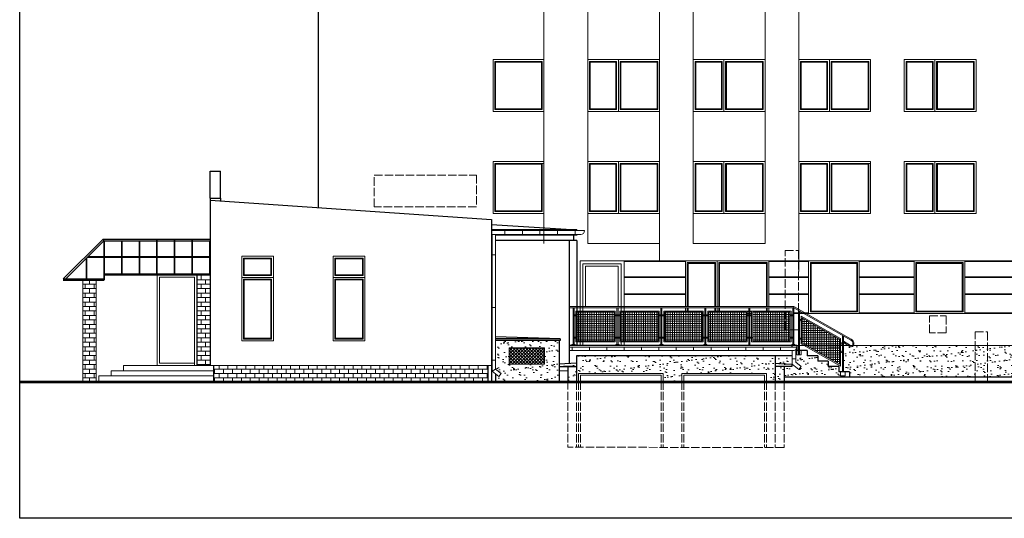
# Model space of a CAD drawing. Header units: millimetres. Extents: x -26513 to 76799, y 0 to 112149.
# Tile 64 of 98: x 27830 to 30630, y 102192 to 103609. Entities that reach past the tile are written whole.
import ezdxf

# ---------------------------------------------------------------- set-up
doc = ezdxf.new("R2010")
doc.units = ezdxf.units.MM
doc.header["$LTSCALE"] = 2
doc.linetypes.add('ACAD_ISO02W100', pattern=[15, 12, -3])
for name, color, linetype, lineweight in [('hacz  do wyłaczenia', 161, 'Continuous', 5), ('rynna-41', 22, 'Continuous', 18), ('stolarka', 6, 'Continuous', 9), ('widok', 3, 'Continuous', 13)]:
    doc.layers.add(name, color=color, linetype=linetype, lineweight=lineweight)
doc.layers.add('istn.śiany', color=2, linetype='Continuous')
pattern_1 = [(0, (0, 3628.307), (0, 6.35), []), (90, (0, 3628.307), (-6.35, 4e-16), [])]

msp = doc.modelspace()

# ---------------------------------------------------------------- hatches: boundary and pattern name
at = {"layer": 'hacz  do wyłaczenia'}
h = msp.add_hatch(dxfattribs=at)
h.set_pattern_fill('BRICK', color=256, scale=2, style=0)
h.paths.add_polyline_path([(28371.7, 102883.4), (28333.7, 102883.4), (28333.7, 102868.4), (28371.7, 102868.4)])
h.paths.add_polyline_path([(28047.7, 102868.4), (28009.7, 102868.4), (28009.7, 102581.4), (28047.7, 102581.4)])
h.paths.add_polyline_path([(28371.7, 102868.4), (28333.7, 102868.4), (28333.7, 102626.4), (28371.7, 102626.4)])
h.paths.add_polyline_path([(29161.7, 102581.4), (29161.7, 102626.4), (28381.7, 102626.4), (28381.7, 102581.4)])
at = {"layer": 'hacz  do wyłaczenia', "linetype": 'Continuous'}
h = msp.add_hatch(dxfattribs=at)
h.set_pattern_fill('NET', color=256, scale=2, style=0)
h.set_pattern_definition(pattern_1)
h.paths.add_polyline_path([(29520.7, 102777.4), (29414.7, 102777.4), (29414.7, 102696.4), (29520.7, 102696.4)])
h = msp.add_hatch(dxfattribs=at)
h.set_pattern_fill('NET', color=256, scale=2, style=0)
h.set_pattern_definition(pattern_1)
h.paths.add_polyline_path([(29645.7, 102777.4), (29539.7, 102777.4), (29539.7, 102696.4), (29645.7, 102696.4)])
h = msp.add_hatch(dxfattribs=at)
h.set_pattern_fill('NET', color=256, scale=2, style=0)
h.set_pattern_definition(pattern_1)
h.paths.add_polyline_path([(29770.7, 102777.4), (29664.7, 102777.4), (29664.7, 102696.4), (29770.7, 102696.4)])
h = msp.add_hatch(dxfattribs=at)
h.set_pattern_fill('NET', color=256, scale=2, style=0)
h.set_pattern_definition(pattern_1)
h.paths.add_polyline_path([(29895.7, 102777.4), (29789.7, 102777.4), (29789.7, 102696.4), (29895.7, 102696.4)])
h = msp.add_hatch(dxfattribs=at)
h.set_pattern_fill('NET', color=256, scale=2, style=0)
h.set_pattern_definition(pattern_1)
h.paths.add_polyline_path([(29914.7, 102777.4), (29914.7, 102696.4), (30020.7, 102696.4), (30020.7, 102777.4)])
h = msp.add_hatch(dxfattribs=at)
h.set_pattern_fill('NET', color=256, scale=2, style=0)
h.set_pattern_definition([(0, (0, 3634.257), (0, 6.35), []), (90, (0, 3634.257), (-6.35, 4e-16), [])])
h.paths.add_polyline_path([(30055.7, 102761.5), (30055.7, 102689.5), (30161.7, 102629.5), (30161.7, 102701.4)])
h = msp.add_hatch(dxfattribs=at)
h.set_pattern_fill('NET', color=256, scale=2, angle=45, style=0)
h.set_pattern_definition([(45, (-5961.457, 42895.2313), (-4.49012806, 4.49012806), []), (135, (-5961.457, 42895.2313), (-4.49012806, -4.49012806), [])])
h.paths.add_polyline_path([(29322.5, 102630.2), (29222.5, 102630.2), (29222.5, 102676.7), (29322.5, 102676.7)])
at = {"layer": 'widok'}
h = msp.add_hatch(dxfattribs=at)
h.set_pattern_fill('AR-SAND', color=256, scale=0.6, style=0)
h.paths.add_polyline_path([(29364.3, 102696.7), (29183.7, 102696.7), (29183.7, 102615.8), (29199.4, 102603.4), (29192.6, 102594.8), (29183.7, 102601.9), (29183.7, 102581.4), (29364.3, 102581.4)])
h.paths.add_polyline_path([(29222.5, 102630.2), (29222.5, 102676.7), (29322.5, 102676.7), (29322.5, 102630.2)], flags=16)
h = msp.add_hatch(dxfattribs=at)
h.set_pattern_fill('AR-SAND', color=256, scale=0.6, style=0)
h.paths.add_polyline_path([(30547.3, 102683.4), (30202.1, 102683.4, -0.450908), (30191.3, 102680.1), (30185.9, 102683.4), (30172.7, 102683.4), (30172.7, 102608.4), (30189.7, 102608.4), (30189.7, 102593.4), (30547.3, 102593.4)])
h.paths.add_polyline_path([(30582.7, 102683.4), (30547.3, 102683.4), (30547.3, 102593.4), (30582.7, 102593.4)])
h.paths.add_polyline_path([(30930.6, 102683.4), (30582.7, 102683.4), (30582.7, 102593.4), (30930.6, 102593.4)])
h.paths.add_polyline_path([(30863.6, 102669.2), (30908.2, 102669.2), (30908.2, 102608.8), (30863.6, 102608.8)], flags=16)
h.paths.add_polyline_path([(31071.6, 102653.4), (31041.6, 102653.4), (31041.6, 102668.4), (31011.6, 102668.4), (31011.6, 102683.4), (30943.8, 102683.4), (30943.8, 102631.8), (30955.6, 102624.2), (30949.2, 102615.2), (30943.8, 102618.7), (30943.8, 102608.4), (31126.6, 102608.4), (31126.6, 102623.4), (31101.6, 102623.4), (31101.6, 102638.4), (31071.6, 102638.4)])
h = msp.add_hatch(dxfattribs=at)
h.set_pattern_fill('AR-SAND', color=256, scale=0.6, style=0)
h.paths.add_polyline_path([(30026.8, 102653.4), (29978.7, 102653.4), (29978.7, 102633), (30026, 102630.3), (30026.8, 102629.8)])
h.paths.add_polyline_path([(29978.7, 102653.4), (29413.7, 102653.4), (29413.7, 102581.4), (29419.6, 102581.4), (29419.6, 102603.4), (29659.6, 102603.4), (29659.6, 102581.4), (29713.6, 102581.4), (29713.6, 102603.4), (29953.6, 102603.4), (29953.6, 102581.4), (29978.7, 102581.4)])
h.paths.add_polyline_path([(29413.7, 102623.4), (29409.7, 102623.4), (29409.7, 102623.4), (29389.2, 102623.4), (29388.7, 102581.4), (29413.7, 102581.4)])
h.paths.add_polyline_path([(29413.7, 102633), (29364.7, 102630.3), (29364.7, 102623.4), (29413.7, 102623.4)])
h.paths.add_polyline_path([(30026, 102630.3), (29978.7, 102633), (29978.7, 102623.4), (30026, 102623.4)])
h.paths.add_polyline_path([(30003.7, 102623.4), (29978.7, 102623.4), (29978.7, 102581.4), (30003.7, 102581.4)])
h.paths.add_polyline_path([(30129.7, 102638.4), (30099.7, 102638.4), (30099.7, 102653.4), (30069.7, 102653.4), (30069.7, 102668.4), (30052.7, 102668.4), (30052.7, 102656.4), (30037.5, 102656.4), (30037.5, 102635.3), (30052.5, 102623.4), (30045.7, 102614.8), (30034.9, 102623.4), (30003.7, 102623.4), (30003.7, 102593.4), (30164.7, 102593.4), (30164.7, 102608.4), (30159.7, 102608.4), (30159.7, 102623.4), (30129.7, 102623.4)])

# ---------------------------------------------------------------- linework, layer by layer
msp.add_lwpolyline([(32030.3, 102191.8), (27830.3, 102191.8), (27830.3, 105151.8), (32030.3, 105151.8)], close=True)
at = {"layer": 'hacz  do wyłaczenia'}
for p, q in [((29209.6, 103009.4), (29209.6, 102998.4)), ((29259.6, 103009.4), (29259.6, 102998.4)), ((29259.6, 103009.4), (29259.6, 102998.4)), ((29309.6, 103009.4), (29309.6, 102998.4)), ((29359.6, 103009.4), (29359.6, 102998.4)), ((29409.6, 103009.4), (29409.6, 102998.4)), ((29183.7, 102941), (29171.7, 102941)), ((29183.7, 102791), (29171.7, 102791)), ((29401.1, 102678.4), (29401.1, 102668.4)), ((29450.5, 102678.4), (29450.5, 102668.4)), ((29499.9, 102678.4), (29499.9, 102668.4)), ((29549.2, 102678.4), (29549.2, 102668.4)), ((29598.6, 102678.4), (29598.6, 102668.4)), ((29648, 102678.4), (29648, 102668.4)), ((29697.4, 102678.4), (29697.4, 102668.4)), ((29746.7, 102678.4), (29746.7, 102668.4)), ((29796.1, 102678.4), (29796.1, 102668.4)), ((29845.5, 102678.4), (29845.5, 102668.4)), ((29894.9, 102678.4), (29894.9, 102668.4)), ((29944.3, 102678.4), (29944.3, 102668.4)), ((29993.6, 102678.4), (29993.6, 102668.4)), ((30037.5, 102644.6), (30026.8, 102644.6)), ((29183.7, 102641), (29171.7, 102641)), ((29183.7, 102615.8), (29173.7, 102609.8))]:
    msp.add_line(p, q, dxfattribs=at)
at = {"layer": 'istn.śiany'}
for p, q in [((28678.7, 104833.6), (28678.7, 103075.3)), ((28371.7, 103178.4), (28401.7, 103178.4)), ((28371.7, 103101.7), (28371.7, 103178.4)), ((28401.7, 103101.7), (28401.7, 103178.4)), ((28371.7, 103101.7), (28371.7, 102626.4)), ((28371.7, 103101.7), (28401.7, 103101.7)), ((28371.7, 103096.4), (29171.7, 103041.4)), ((28401.7, 103101.7), (28401.7, 103094.4)), ((29171.7, 103041.4), (29171.7, 102581.4)), ((29171.7, 103027.1), (29414.7, 103011.4)), ((29414.7, 103011.4), (29171.7, 103011.4)), ((29414.7, 103011.4), (29414.7, 103009.4)), ((28067.7, 102985.4), (27954.2, 102872)), ((28069.7, 102980.4), (27961.3, 102872)), ((28067.7, 102985.4), (28371.7, 102985.4)), ((28069.7, 102980.4), (28067.7, 102985.4)), ((28069.7, 102980.4), (28371.7, 102980.4)), ((28369.7, 102980.4), (28369.7, 102883.4)), ((29414.7, 102996.4), (29183.7, 102996.4)), ((29414.7, 102981.4), (29183.7, 102981.4)), ((29392.7, 102981.4), (29392.7, 102631.9)), ((29404.7, 102996.4), (29404.7, 102981.4)), ((29414.7, 102998.4), (29414.7, 102996.4)), ((29414.7, 102981.4), (29414.7, 102683.4)), ((27954.2, 102872), (28069.7, 102872)), ((27954.2, 102868.4), (28069.7, 102868.4)), ((28069.7, 102886.4), (28371.7, 102886.4)), ((28069.7, 102883.4), (28371.7, 102883.4)), ((28333.7, 102883.4), (28333.7, 102626.4)), ((29367.1, 102701.7), (29183.7, 102707.7)), ((29367.1, 102701.7), (29183.7, 102701.7)), ((29367.1, 102701.7), (29367.1, 102696.7)), ((29367.1, 102696.7), (29183.7, 102696.7)), ((29364.3, 102696.7), (29364.3, 102581.4)), ((30039.7, 102683.4), (29392.7, 102683.4)), ((30025.7, 102683.4), (30025.7, 102678.4)), ((30039.7, 102683.4), (30039.7, 102666.4)), ((30159.7, 102675.4), (30129.7, 102675.4)), ((30159.7, 102675.4), (30129.7, 102675.4)), ((30026.8, 102653.4), (29413.7, 102653.4)), ((29413.7, 102653.4), (29413.7, 102581.4)), ((29978.7, 102653.4), (29978.7, 102581.4)), ((30069.7, 102668.4), (30039.7, 102668.4)), ((30069.7, 102668.4), (30069.7, 102653.4)), ((30099.7, 102653.4), (30069.7, 102653.4)), ((30099.7, 102653.4), (30099.7, 102638.4)), ((28381.7, 102626.4), (28381.7, 102581.4)), ((29161.7, 102626.4), (29161.7, 102581.4)), ((29413.7, 102633), (29364.7, 102630.3)), ((29364.7, 102630.3), (29364.7, 102623.4)), ((29364.7, 102623.4), (29413.7, 102623.4)), ((29409.7, 102623.4), (29376.7, 102623.4)), ((29389.2, 102623.4), (29388.7, 102581.4)), ((29413.7, 102633), (29413.7, 102623.4)), ((29978.7, 102633), (30026, 102630.3)), ((29978.7, 102633), (29978.7, 102623.4)), ((29978.7, 102632.6), (29978.7, 102632.6)), ((30026, 102623.4), (29978.7, 102623.4)), ((30003.7, 102623.4), (30003.7, 102581.4)), ((30026, 102630.3), (30026, 102623.4)), ((30129.7, 102638.4), (30099.7, 102638.4)), ((30129.7, 102638.4), (30129.7, 102623.4)), ((30159.7, 102623.4), (30129.7, 102623.4)), ((30159.7, 102623.4), (30159.7, 102611.4)), ((30159.7, 102623.4), (30159.7, 102608.4)), ((29183.7, 102601.9), (29183.7, 102581.4)), ((30930.6, 102593.4), (30003.7, 102593.4)), ((30189.7, 102608.4), (30159.7, 102608.4)), ((30189.7, 102608.4), (30189.7, 102593.4))]:
    msp.add_line(p, q, dxfattribs=at)
at = {"layer": 'rynna-41'}
for p, q in [((29436.7, 103009.4), (29171.7, 103009.4)), ((29425.7, 102998.4), (29171.7, 102998.4)), ((29173.7, 102998.4), (29173.7, 102609.8)), ((29183.7, 102998.4), (29183.7, 102615.8)), ((30039.5, 102678.4), (29392.7, 102678.4)), ((30037.5, 102672.4), (30037.5, 102635.3)), ((30030.6, 102668.4), (29392.7, 102668.4)), ((30026.8, 102629.8), (30026.8, 102668.4)), ((29183.7, 102615.8), (29199.4, 102603.4)), ((30026.8, 102629.8), (30045.7, 102614.8)), ((30037.5, 102635.3), (30052.5, 102623.4)), ((30045.7, 102614.8), (30052.5, 102623.4)), ((29173.7, 102609.8), (29192.6, 102594.8)), ((29192.6, 102594.8), (29199.4, 102603.4))]:
    msp.add_line(p, q, dxfattribs=at)
for centre, radius, start in [((29425.7, 103009.4), 11, 270), ((30029.5, 102678.4), 10.1, 263.7267)]:
    msp.add_arc(centre, radius, start, 0, dxfattribs=at)
at = {"layer": 'stolarka'}
for p, q in [((29649.7, 104790.4), (29649.7, 102923.4)), ((29320.7, 104760.4), (29320.7, 102972.4)), ((30045.7, 104760.4), (30045.7, 102893.4)), ((29745.7, 104655.4), (29745.7, 102972.4)), ((29949.7, 104655.4), (29949.7, 102972.4)), ((29445.7, 104508.4), (29445.7, 102972.4)), ((29320.7, 103495.4), (29176.7, 103495.4)), ((29176.7, 103495.4), (29176.7, 103348.4)), ((29315.7, 103490.4), (29181.7, 103490.4)), ((29181.7, 103490.4), (29181.7, 103353.4)), ((29313.7, 103488.4), (29183.7, 103488.4)), ((29183.7, 103488.4), (29183.7, 103353.4)), ((29313.7, 103488.4), (29313.7, 103355.4)), ((29315.7, 103490.4), (29315.7, 103353.4)), ((29320.7, 103495.4), (29320.7, 103348.4)), ((29649.7, 103495.4), (29445.7, 103495.4)), ((29445.7, 103495.4), (29445.7, 103348.4)), ((29527.7, 103490.4), (29450.7, 103490.4)), ((29450.7, 103490.4), (29450.7, 103353.4)), ((29525.7, 103488.4), (29452.7, 103488.4)), ((29452.7, 103488.4), (29452.7, 103355.4)), ((29525.7, 103488.4), (29525.7, 103355.4)), ((29527.7, 103490.4), (29527.7, 103353.4)), ((29532.7, 103495.4), (29532.7, 103348.4)), ((29644.7, 103490.4), (29537.7, 103490.4)), ((29537.7, 103490.4), (29537.7, 103353.4)), ((29642.7, 103488.4), (29539.7, 103488.4)), ((29539.7, 103488.4), (29539.7, 103355.4)), ((29642.7, 103488.4), (29642.7, 103355.4)), ((29644.7, 103490.4), (29644.7, 103353.4)), ((29949.7, 103495.4), (29745.7, 103495.4)), ((29827.7, 103490.4), (29750.7, 103490.4)), ((29750.7, 103490.4), (29750.7, 103353.4)), ((29825.7, 103488.4), (29752.7, 103488.4)), ((29752.7, 103488.4), (29752.7, 103355.4)), ((29825.7, 103488.4), (29825.7, 103355.4)), ((29827.7, 103490.4), (29827.7, 103353.4)), ((29832.7, 103495.4), (29832.7, 103348.4)), ((29944.7, 103490.4), (29837.7, 103490.4)), ((29837.7, 103490.4), (29837.7, 103353.4)), ((29942.7, 103488.4), (29839.7, 103488.4)), ((29839.7, 103488.4), (29839.7, 103355.4)), ((29942.7, 103488.4), (29942.7, 103355.4)), ((29944.7, 103490.4), (29944.7, 103353.4)), ((30249.7, 103495.4), (30045.7, 103495.4)), ((30127.7, 103490.4), (30050.7, 103490.4)), ((30050.7, 103490.4), (30050.7, 103353.4)), ((30125.7, 103488.4), (30052.7, 103488.4)), ((30052.7, 103488.4), (30052.7, 103355.4)), ((30125.7, 103488.4), (30125.7, 103355.4)), ((30127.7, 103490.4), (30127.7, 103353.4)), ((30132.7, 103495.4), (30132.7, 103348.4)), ((30244.7, 103490.4), (30137.7, 103490.4)), ((30137.7, 103490.4), (30137.7, 103353.4)), ((30242.7, 103488.4), (30139.7, 103488.4)), ((30139.7, 103488.4), (30139.7, 103355.4)), ((30242.7, 103488.4), (30242.7, 103355.4)), ((30244.7, 103490.4), (30244.7, 103353.4)), ((30249.7, 103495.4), (30249.7, 103348.4)), ((30549.7, 103495.4), (30345.7, 103495.4)), ((30345.7, 103495.4), (30345.7, 103348.4)), ((30427.7, 103490.4), (30350.7, 103490.4)), ((30350.7, 103490.4), (30350.7, 103353.4)), ((30425.7, 103488.4), (30352.7, 103488.4)), ((30352.7, 103488.4), (30352.7, 103355.4)), ((30425.7, 103488.4), (30425.7, 103355.4)), ((30427.7, 103490.4), (30427.7, 103353.4)), ((30432.7, 103495.4), (30432.7, 103348.4)), ((30544.7, 103490.4), (30437.7, 103490.4)), ((30437.7, 103490.4), (30437.7, 103353.4)), ((30542.7, 103488.4), (30439.7, 103488.4)), ((30439.7, 103488.4), (30439.7, 103355.4)), ((30542.7, 103488.4), (30542.7, 103355.4)), ((30544.7, 103490.4), (30544.7, 103353.4)), ((30549.7, 103495.4), (30549.7, 103348.4)), ((29320.7, 103348.4), (29176.7, 103348.4)), ((29313.7, 103355.4), (29181.7, 103355.4)), ((29315.7, 103353.4), (29181.7, 103353.4)), ((29649.7, 103348.4), (29445.7, 103348.4)), ((29527.7, 103353.4), (29450.7, 103353.4)), ((29525.7, 103355.4), (29452.7, 103355.4)), ((29644.7, 103353.4), (29537.7, 103353.4)), ((29642.7, 103355.4), (29539.7, 103355.4)), ((29949.7, 103348.4), (29745.7, 103348.4)), ((29827.7, 103353.4), (29750.7, 103353.4)), ((29825.7, 103355.4), (29752.7, 103355.4)), ((29944.7, 103353.4), (29837.7, 103353.4)), ((29942.7, 103355.4), (29839.7, 103355.4)), ((30249.7, 103348.4), (30045.7, 103348.4)), ((30127.7, 103353.4), (30050.7, 103353.4)), ((30125.7, 103355.4), (30052.7, 103355.4)), ((30244.7, 103353.4), (30137.7, 103353.4)), ((30242.7, 103355.4), (30139.7, 103355.4)), ((30549.7, 103348.4), (30345.7, 103348.4)), ((30427.7, 103353.4), (30350.7, 103353.4)), ((30425.7, 103355.4), (30352.7, 103355.4)), ((30544.7, 103353.4), (30437.7, 103353.4)), ((30542.7, 103355.4), (30439.7, 103355.4)), ((29320.7, 103205.4), (29176.7, 103205.4)), ((29176.7, 103205.4), (29176.7, 103058.4)), ((29320.7, 103205.4), (29320.7, 103058.4)), ((29649.7, 103205.4), (29445.7, 103205.4)), ((29532.7, 103205.4), (29532.7, 103058.4)), ((29949.7, 103205.4), (29745.7, 103205.4)), ((29832.7, 103205.4), (29832.7, 103058.4)), ((30249.7, 103205.4), (30045.7, 103205.4)), ((30132.7, 103205.4), (30132.7, 103058.4)), ((30249.7, 103205.4), (30249.7, 103058.4)), ((30345.7, 103205.4), (30345.7, 103058.4)), ((30549.7, 103205.4), (30345.7, 103205.4)), ((30432.7, 103205.4), (30432.7, 103058.4)), ((30549.7, 103205.4), (30549.7, 103058.4)), ((29320.7, 103200.4), (29181.7, 103200.4)), ((29181.7, 103200.4), (29181.7, 103063.4)), ((29183.7, 103198.4), (29183.7, 103063.4)), ((29313.7, 103198.4), (29183.7, 103198.4)), ((29313.7, 103198.4), (29313.7, 103065.4)), ((29315.7, 103200.4), (29315.7, 103063.4)), ((29527.7, 103200.4), (29450.7, 103200.4)), ((29450.7, 103200.4), (29450.7, 103063.4)), ((29525.7, 103198.4), (29452.7, 103198.4)), ((29452.7, 103198.4), (29452.7, 103065.4)), ((29525.7, 103198.4), (29525.7, 103065.4)), ((29527.7, 103200.4), (29527.7, 103063.4)), ((29537.7, 103200.4), (29537.7, 103063.4)), ((29644.7, 103200.4), (29537.7, 103200.4)), ((29539.7, 103198.4), (29539.7, 103065.4)), ((29642.7, 103198.4), (29539.7, 103198.4)), ((29642.7, 103198.4), (29642.7, 103065.4)), ((29644.7, 103200.4), (29644.7, 103063.4)), ((29750.7, 103200.4), (29750.7, 103063.4)), ((29827.7, 103200.4), (29750.7, 103200.4)), ((29752.7, 103198.4), (29752.7, 103065.4)), ((29825.7, 103198.4), (29752.7, 103198.4)), ((29825.7, 103198.4), (29825.7, 103065.4)), ((29827.7, 103200.4), (29827.7, 103063.4)), ((29944.7, 103200.4), (29837.7, 103200.4)), ((29837.7, 103200.4), (29837.7, 103063.4)), ((29942.7, 103198.4), (29839.7, 103198.4)), ((29839.7, 103198.4), (29839.7, 103065.4)), ((29942.7, 103198.4), (29942.7, 103065.4)), ((29944.7, 103200.4), (29944.7, 103063.4)), ((30050.7, 103200.4), (30050.7, 103063.4)), ((30127.7, 103200.4), (30050.7, 103200.4)), ((30052.7, 103198.4), (30052.7, 103065.4)), ((30125.7, 103198.4), (30052.7, 103198.4)), ((30125.7, 103198.4), (30125.7, 103065.4)), ((30127.7, 103200.4), (30127.7, 103063.4)), ((30249.7, 103200.4), (30137.7, 103200.4)), ((30137.7, 103200.4), (30137.7, 103063.4)), ((30242.7, 103198.4), (30139.7, 103198.4)), ((30139.7, 103198.4), (30139.7, 103065.4)), ((30242.7, 103198.4), (30242.7, 103065.4)), ((30244.7, 103200.4), (30244.7, 103063.4)), ((30350.7, 103200.4), (30350.7, 103063.4)), ((30427.7, 103200.4), (30350.7, 103200.4)), ((30352.7, 103198.4), (30352.7, 103065.4)), ((30425.7, 103198.4), (30352.7, 103198.4)), ((30425.7, 103198.4), (30425.7, 103065.4)), ((30427.7, 103200.4), (30427.7, 103063.4)), ((30544.7, 103200.4), (30437.7, 103200.4)), ((30437.7, 103200.4), (30437.7, 103063.4)), ((30542.7, 103198.4), (30439.7, 103198.4)), ((30439.7, 103198.4), (30439.7, 103065.4)), ((30542.7, 103198.4), (30542.7, 103065.4)), ((30544.7, 103200.4), (30544.7, 103063.4)), ((29313.7, 103065.4), (29181.7, 103065.4)), ((29315.7, 103063.4), (29181.7, 103063.4)), ((29527.7, 103063.4), (29450.7, 103063.4)), ((29525.7, 103065.4), (29452.7, 103065.4)), ((29644.7, 103063.4), (29537.7, 103063.4)), ((29642.7, 103065.4), (29539.7, 103065.4)), ((29827.7, 103063.4), (29750.7, 103063.4)), ((29825.7, 103065.4), (29752.7, 103065.4)), ((29944.7, 103063.4), (29837.7, 103063.4)), ((29942.7, 103065.4), (29839.7, 103065.4)), ((30127.7, 103063.4), (30050.7, 103063.4)), ((30125.7, 103065.4), (30052.7, 103065.4)), ((30244.7, 103063.4), (30137.7, 103063.4)), ((30242.7, 103065.4), (30139.7, 103065.4)), ((30427.7, 103063.4), (30350.7, 103063.4)), ((30425.7, 103065.4), (30352.7, 103065.4)), ((30544.7, 103063.4), (30437.7, 103063.4)), ((30542.7, 103065.4), (30439.7, 103065.4)), ((29320.7, 103058.4), (29176.7, 103058.4)), ((29649.7, 103058.4), (29445.7, 103058.4)), ((29949.7, 103058.4), (29745.7, 103058.4)), ((30249.7, 103058.4), (30045.7, 103058.4)), ((30549.7, 103058.4), (30345.7, 103058.4)), ((29649.7, 102972.4), (29445.7, 102972.4)), ((29949.7, 102972.4), (29745.7, 102972.4)), ((28551.7, 102936.4), (28461.7, 102936.4)), ((28461.7, 102936.4), (28461.7, 102696.4)), ((28466.7, 102931.4), (28466.7, 102881.4)), ((28546.7, 102931.4), (28466.7, 102931.4)), ((28468.7, 102929.4), (28468.7, 102883.4)), ((28544.7, 102929.4), (28468.7, 102929.4)), ((28544.7, 102929.4), (28544.7, 102883.4)), ((28546.7, 102931.4), (28546.7, 102881.4)), ((28551.7, 102936.4), (28551.7, 102696.4)), ((28811.7, 102936.4), (28721.7, 102936.4)), ((28721.7, 102936.4), (28721.7, 102696.4)), ((28806.7, 102931.4), (28726.7, 102931.4)), ((28726.7, 102931.4), (28726.7, 102881.4)), ((28804.7, 102929.4), (28728.7, 102929.4)), ((28728.7, 102929.4), (28728.7, 102883.4)), ((28804.7, 102929.4), (28804.7, 102883.4)), ((28806.7, 102931.4), (28806.7, 102881.4)), ((28811.7, 102936.4), (28811.7, 102696.4)), ((29553.7, 102923.4), (29423.7, 102923.4)), ((29423.7, 102923.4), (29423.7, 102683.4)), ((29548.7, 102923.4), (30930.6, 102923.4)), ((29548.7, 102923.4), (29548.7, 102683.4)), ((29548.7, 102921.4), (29723.7, 102921.4)), ((29960.7, 102923.4), (29723.7, 102923.4)), ((29723.7, 102923.4), (29723.7, 102793.4)), ((29813.7, 102923.4), (29813.7, 102793.4)), ((29960.7, 102923.4), (29960.7, 102793.4)), ((29960.7, 102921.4), (30073.7, 102921.4)), ((30073.7, 102923.4), (30073.7, 102773.4)), ((30217.7, 102923.4), (30073.7, 102923.4)), ((30217.7, 102923.4), (30217.7, 102773.4)), ((30217.7, 102921.4), (30373.7, 102921.4)), ((30373.7, 102923.4), (30373.7, 102773.4)), ((30517.7, 102923.4), (30373.7, 102923.4)), ((30517.7, 102923.4), (30517.7, 102773.4)), ((30517.7, 102921.4), (30930.6, 102921.4)), ((29540.7, 102915.4), (29431.7, 102915.4)), ((29431.7, 102915.4), (29431.7, 102683.4)), ((29540.7, 102915.4), (29540.7, 102683.4)), ((29808.7, 102918.4), (29728.7, 102918.4)), ((29728.7, 102918.4), (29728.7, 102793.4)), ((29806.7, 102916.4), (29730.7, 102916.4)), ((29730.7, 102916.4), (29730.7, 102793.4)), ((29806.7, 102916.4), (29806.7, 102793.4)), ((29808.7, 102918.4), (29808.7, 102793.4)), ((29818.7, 102918.4), (29818.7, 102793.4)), ((29955.7, 102918.4), (29818.7, 102918.4)), ((29820.7, 102916.4), (29820.7, 102793.4)), ((29953.7, 102916.4), (29820.7, 102916.4)), ((29953.7, 102916.4), (29953.7, 102793.4)), ((29955.7, 102918.4), (29955.7, 102793.4)), ((30078.7, 102918.4), (30078.7, 102778.4)), ((30212.7, 102918.4), (30078.7, 102918.4)), ((30080.7, 102916.4), (30080.7, 102780.4)), ((30210.7, 102916.4), (30080.7, 102916.4)), ((30210.7, 102916.4), (30210.7, 102780.4)), ((30212.7, 102918.4), (30212.7, 102778.4)), ((30378.7, 102918.4), (30378.7, 102778.4)), ((30512.7, 102918.4), (30378.7, 102918.4)), ((30380.7, 102916.4), (30380.7, 102780.4)), ((30510.7, 102916.4), (30380.7, 102916.4)), ((30510.7, 102916.4), (30510.7, 102780.4)), ((30512.7, 102918.4), (30512.7, 102778.4)), ((28009.7, 102868.4), (28009.7, 102581.4)), ((28047.7, 102868.4), (28047.7, 102581.4)), ((28221.7, 102883.4), (28333.7, 102883.4)), ((28221.7, 102883.4), (28221.7, 102626.4)), ((28227.7, 102877.4), (28327.7, 102877.4)), ((28227.7, 102877.4), (28227.7, 102632.3)), ((28327.7, 102877.4), (28327.7, 102626.4)), ((28551.7, 102876.4), (28461.7, 102876.4)), ((28546.7, 102881.4), (28466.7, 102881.4)), ((28466.7, 102871.4), (28466.7, 102701.4)), ((28546.7, 102871.4), (28466.7, 102871.4)), ((28544.7, 102883.4), (28468.7, 102883.4)), ((28468.7, 102869.4), (28468.7, 102703.4)), ((28544.7, 102869.4), (28468.7, 102869.4)), ((28544.7, 102869.4), (28544.7, 102703.4)), ((28546.7, 102871.4), (28546.7, 102701.4)), ((28811.7, 102876.4), (28721.7, 102876.4)), ((28806.7, 102881.4), (28726.7, 102881.4)), ((28806.7, 102871.4), (28726.7, 102871.4)), ((28726.7, 102871.4), (28726.7, 102701.4)), ((28804.7, 102883.4), (28728.7, 102883.4)), ((28804.7, 102869.4), (28728.7, 102869.4)), ((28728.7, 102869.4), (28728.7, 102703.4)), ((28804.7, 102869.4), (28804.7, 102703.4)), ((28806.7, 102871.4), (28806.7, 102701.4)), ((29548.7, 102878.4), (29723.7, 102878.4)), ((29548.7, 102876.4), (29723.7, 102876.4)), ((29960.7, 102878.4), (30073.7, 102878.4)), ((29960.7, 102876.4), (30073.7, 102876.4)), ((30217.7, 102878.4), (30373.7, 102878.4)), ((30217.7, 102876.4), (30373.7, 102876.4)), ((30517.7, 102878.4), (30932.8, 102878.4)), ((30517.7, 102876.4), (30930.6, 102876.4)), ((29548.7, 102829.4), (29723.7, 102829.4)), ((29548.7, 102827.4), (29723.7, 102827.4)), ((29960.7, 102829.4), (30073.7, 102829.4)), ((29960.7, 102827.4), (30073.7, 102827.4)), ((30217.7, 102829.4), (30373.7, 102829.4)), ((30217.7, 102827.4), (30373.7, 102827.4)), ((30517.7, 102829.4), (30930.6, 102829.4)), ((30517.7, 102827.4), (30930.6, 102827.4)), ((29723.7, 102790.4), (29723.7, 102780.4)), ((29728.7, 102790.4), (29728.7, 102780.4)), ((29730.7, 102790.4), (29730.7, 102780.4)), ((29806.7, 102790.4), (29806.7, 102780.4)), ((29808.7, 102790.4), (29808.7, 102780.4)), ((29813.7, 102790.4), (29813.7, 102780.4)), ((29818.7, 102790.4), (29818.7, 102780.4)), ((29820.7, 102790.4), (29820.7, 102780.4)), ((29953.7, 102790.4), (29953.7, 102780.4)), ((29955.7, 102790.4), (29955.7, 102780.4)), ((29960.7, 102790.4), (29960.7, 102780.4)), ((29903.7, 102780.4), (29898.7, 102780.4)), ((29903.7, 102778.4), (29898.7, 102778.4)), ((29903.7, 102773.4), (29898.7, 102773.4)), ((29911.7, 102780.4), (29906.7, 102780.4)), ((29911.7, 102778.4), (29906.7, 102778.4)), ((29911.7, 102773.4), (29906.7, 102773.4)), ((30031.7, 102775.4), (30073.7, 102775.4)), ((30517.7, 102773.4), (30031.7, 102773.4)), ((30217.7, 102773.4), (30073.7, 102773.4)), ((30212.7, 102778.4), (30078.7, 102778.4)), ((30210.7, 102780.4), (30080.7, 102780.4)), ((30217.7, 102775.4), (30373.7, 102775.4)), ((30512.7, 102778.4), (30378.7, 102778.4)), ((30510.7, 102780.4), (30380.7, 102780.4)), ((30517.7, 102775.4), (30930.6, 102775.4)), ((30517.7, 102773.4), (30930.6, 102773.4)), ((28546.7, 102701.4), (28466.7, 102701.4)), ((28544.7, 102703.4), (28468.7, 102703.4)), ((28806.7, 102701.4), (28726.7, 102701.4)), ((28804.7, 102703.4), (28728.7, 102703.4)), ((28551.7, 102696.4), (28461.7, 102696.4)), ((28811.7, 102696.4), (28721.7, 102696.4)), ((29222.5, 102676.7), (29222.5, 102630.2)), ((29322.5, 102676.7), (29222.5, 102676.7)), ((29322.5, 102676.7), (29322.5, 102630.2)), ((28227.7, 102632.3), (28327.7, 102632.4)), ((29322.5, 102630.2), (29222.5, 102630.2)), ((29659.6, 102603.4), (29419.6, 102603.4)), ((29419.6, 102603.4), (29419.6, 102581.4)), ((29424.6, 102598.4), (29424.6, 102581.4)), ((29654.6, 102598.4), (29424.6, 102598.4)), ((29654.6, 102598.4), (29654.6, 102581.4)), ((29659.6, 102603.4), (29659.6, 102581.4)), ((29713.6, 102603.4), (29713.6, 102581.4)), ((29953.6, 102603.4), (29713.6, 102603.4)), ((29948.6, 102598.4), (29718.6, 102598.4)), ((29718.6, 102598.4), (29718.6, 102581.4)), ((29948.6, 102598.4), (29948.6, 102581.4)), ((29953.6, 102603.4), (29953.6, 102581.4))]:
    msp.add_line(p, q, dxfattribs=at)
at = {"layer": 'stolarka', "linetype": 'ACAD_ISO02W100'}
for p, q in [((29388.7, 102581.6), (29388.7, 102393.6)), ((29413.7, 102581.4), (29413.7, 102393.4)), ((29419.6, 102581.4), (29419.6, 102393.4)), ((29424.6, 102581.4), (29424.6, 102393.4)), ((29654.6, 102581.4), (29654.6, 102393.4)), ((29659.6, 102581.4), (29659.6, 102393.4)), ((29713.6, 102581.4), (29713.6, 102393.4)), ((29718.6, 102581.4), (29718.6, 102393.4)), ((29948.6, 102581.4), (29948.6, 102393.4)), ((29953.6, 102581.4), (29953.6, 102393.4)), ((29978.7, 102581.4), (29978.7, 102393.4)), ((30003.7, 102581.4), (30003.7, 102393.4)), ((30003.7, 102393.4), (29388.7, 102393.6))]:
    msp.add_line(p, q, dxfattribs=at)
for points in [[(28838.3, 103167.3), (29129.1, 103167.3), (29129.1, 103076.9), (28838.3, 103076.9)], [(30006.9, 102952.9), (30044.7, 102952.9), (30044.7, 102727), (30006.9, 102727)], [(30417.4, 102767), (30464.6, 102767), (30464.6, 102718.5), (30417.4, 102718.5)], [(30547.3, 102721.3), (30582.7, 102721.3), (30582.7, 102580.9), (30547.3, 102580.9)]]:
    msp.add_lwpolyline(points, close=True, dxfattribs=at)
at = {"layer": 'stolarka'}
msp.add_lwpolyline([(29439.5, 102908), (29531.7, 102908), (29531.7, 102793.4), (29439.5, 102793.4)], close=True, dxfattribs=at)
at = {"layer": 'widok'}
for p, q in [((28069.7, 102980.4), (28069.7, 102868.4)), ((28071.7, 102980.4), (28071.7, 102868.4)), ((28119.7, 102980.4), (28119.7, 102883.4)), ((28121.7, 102980.4), (28121.7, 102883.4)), ((28169.7, 102980.4), (28169.7, 102883.4)), ((28171.7, 102980.4), (28171.7, 102883.4)), ((28219.7, 102983.4), (28219.7, 102883.4)), ((28221.7, 102983.4), (28221.7, 102883.4)), ((28269.7, 102983.4), (28269.7, 102883.4)), ((28271.7, 102983.4), (28271.7, 102883.4)), ((28319.7, 102983.4), (28319.7, 102883.4)), ((28321.7, 102983.4), (28321.7, 102883.4)), ((28019.7, 102930.4), (28019.7, 102872)), ((28021.7, 102932.4), (28021.7, 102872)), ((28369.7, 102933.4), (28022.7, 102933.4)), ((28369.7, 102935.4), (28024.7, 102935.4)), ((29392.7, 102793.4), (29960.7, 102793.4)), ((29392.7, 102790.4), (29953.7, 102790.4)), ((29403.7, 102790.4), (29403.7, 102683.4)), ((29406.7, 102790.4), (29406.7, 102683.4)), ((30031.7, 102793.4), (29414.7, 102793.4)), ((30008.7, 102793.4), (29414.7, 102793.4)), ((29528.7, 102790.4), (29528.7, 102683.4)), ((29531.7, 102790.4), (29531.7, 102683.4)), ((29653.7, 102790.4), (29653.7, 102683.4)), ((29656.7, 102790.4), (29656.7, 102683.4)), ((29778.7, 102790.4), (29778.7, 102683.4)), ((29781.7, 102790.4), (29781.7, 102683.4)), ((29903.7, 102790.4), (29903.7, 102683.4)), ((29906.7, 102790.4), (29906.7, 102683.4)), ((29953.7, 102790.4), (30031.7, 102790.4)), ((30028.7, 102790.4), (30028.7, 102683.4)), ((30031.7, 102793.4), (30031.7, 102683.4)), ((30031.7, 102793.4), (30195.1, 102700.9)), ((30031.7, 102790), (30193.6, 102698.2)), ((30044.7, 102782.6), (30044.7, 102656.4)), ((29403.7, 102770.4), (29414.7, 102770.4)), ((29403.7, 102767.4), (29414.7, 102767.4)), ((29411.7, 102780.4), (29411.7, 102693.4)), ((29411.7, 102780.4), (29523.7, 102780.4)), ((29414.7, 102777.4), (29414.7, 102696.4)), ((29414.7, 102777.4), (29520.7, 102777.4)), ((29520.7, 102777.4), (29520.7, 102696.4)), ((29520.7, 102770.4), (29539.7, 102770.4)), ((29520.7, 102767.4), (29539.7, 102767.4)), ((29523.7, 102780.4), (29523.7, 102693.4)), ((29536.7, 102780.4), (29536.7, 102693.4)), ((29536.7, 102780.4), (29648.7, 102780.4)), ((29539.7, 102777.4), (29539.7, 102696.4)), ((29539.7, 102777.4), (29645.7, 102777.4)), ((29645.7, 102777.4), (29645.7, 102696.4)), ((29645.7, 102770.4), (29664.7, 102770.4)), ((29645.7, 102767.4), (29664.7, 102767.4)), ((29648.7, 102780.4), (29648.7, 102693.4)), ((29661.7, 102780.4), (29661.7, 102693.4)), ((29661.7, 102780.4), (29773.7, 102780.4)), ((29664.7, 102777.4), (29664.7, 102696.4)), ((29664.7, 102777.4), (29770.7, 102777.4)), ((29770.7, 102777.4), (29770.7, 102696.4)), ((29770.7, 102770.4), (29789.7, 102770.4)), ((29770.7, 102767.4), (29789.7, 102767.4)), ((29773.7, 102780.4), (29773.7, 102693.4)), ((29786.7, 102780.4), (29786.7, 102693.4)), ((29786.7, 102780.4), (29898.7, 102780.4)), ((29789.7, 102777.4), (29789.7, 102696.4)), ((29789.7, 102777.4), (29895.7, 102777.4)), ((29895.7, 102777.4), (29895.7, 102696.4)), ((29898.7, 102780.4), (29898.7, 102693.4)), ((29898.7, 102770.4), (29911.7, 102770.4)), ((29898.7, 102767.4), (29911.7, 102767.4)), ((29911.7, 102780.4), (30023.7, 102780.4)), ((29911.7, 102780.4), (29911.7, 102693.4)), ((29914.7, 102777.4), (29953.7, 102777.4)), ((29914.7, 102777.4), (29914.7, 102696.4)), ((29953.7, 102777.4), (30020.7, 102777.4)), ((30020.7, 102777.4), (30020.7, 102696.4)), ((30020.7, 102770.4), (30031.7, 102770.4)), ((30020.7, 102767.4), (30031.7, 102767.4)), ((30023.7, 102780.4), (30023.7, 102693.4)), ((30044.7, 102759.6), (30055.7, 102753.4)), ((30044.7, 102756.2), (30055.7, 102750)), ((30047.7, 102780.9), (30047.7, 102656.4)), ((30052.7, 102766.6), (30052.7, 102687.8)), ((30052.7, 102766.6), (30164.7, 102703.1)), ((30055.7, 102761.5), (30055.7, 102689.5)), ((30055.7, 102761.5), (30161.7, 102701.4)), ((29403.7, 102706.4), (29414.7, 102706.4)), ((29403.7, 102703.4), (29414.7, 102703.4)), ((29520.7, 102706.4), (29539.7, 102706.4)), ((29520.7, 102703.4), (29539.7, 102703.4)), ((29645.7, 102706.4), (29664.7, 102706.4)), ((29645.7, 102703.4), (29664.7, 102703.4)), ((29770.7, 102706.4), (29789.7, 102706.4)), ((29770.7, 102703.4), (29789.7, 102703.4)), ((29898.7, 102706.4), (29911.7, 102706.4)), ((29898.7, 102703.4), (29911.7, 102703.4)), ((30020.7, 102706.4), (30031.7, 102706.4)), ((30020.7, 102703.4), (30031.7, 102703.4)), ((30044.7, 102706.4), (30055.7, 102700.2)), ((30044.7, 102703), (30055.7, 102696.7)), ((30161.7, 102701.4), (30161.7, 102629.5)), ((30164.7, 102703.1), (30164.7, 102624.3)), ((30169.7, 102711.8), (30169.7, 102608.4)), ((30172.7, 102710.1), (30172.7, 102608.4)), ((29400.7, 102685.9), (29409.7, 102685.9)), ((29400.7, 102685.9), (29400.7, 102683.4)), ((29409.7, 102685.9), (29409.7, 102683.4)), ((29411.7, 102693.4), (29523.7, 102693.4)), ((29414.7, 102696.4), (29520.7, 102696.4)), ((29525.7, 102685.9), (29534.7, 102685.9)), ((29525.7, 102685.9), (29525.7, 102683.4)), ((29534.7, 102685.9), (29534.7, 102683.4)), ((29536.7, 102693.4), (29648.7, 102693.4)), ((29539.7, 102696.4), (29645.7, 102696.4)), ((29650.7, 102685.9), (29659.7, 102685.9)), ((29650.7, 102685.9), (29650.7, 102683.4)), ((29659.7, 102685.9), (29659.7, 102683.4)), ((29661.7, 102693.4), (29773.7, 102693.4)), ((29664.7, 102696.4), (29770.7, 102696.4)), ((29775.7, 102685.9), (29784.7, 102685.9)), ((29775.7, 102685.9), (29775.7, 102683.4)), ((29784.7, 102685.9), (29784.7, 102683.4)), ((29786.7, 102693.4), (29898.7, 102693.4)), ((29789.7, 102696.4), (29895.7, 102696.4)), ((29911.7, 102693.4), (30023.7, 102693.4)), ((29914.7, 102696.4), (30020.7, 102696.4)), ((30025.7, 102685.9), (30034.7, 102685.9)), ((30025.7, 102685.9), (30025.7, 102683.4)), ((30034.7, 102685.9), (30034.7, 102683.4)), ((30932.8, 102683.4), (30039.7, 102683.4)), ((30052.7, 102687.8), (30164.7, 102624.3)), ((30055.7, 102689.5), (30161.7, 102629.5)), ((30161.7, 102693.3), (30172.7, 102687.1)), ((30161.7, 102689.9), (30172.7, 102683.7)), ((30161.7, 102670.1), (30172.7, 102663.9)), ((30192.9, 102682.7), (30172.7, 102695)), ((30191.3, 102680.1), (30172.7, 102691.5)), ((30199.7, 102687.8), (30199.7, 102686.5)), ((30202.7, 102687.8), (30202.7, 102686.5)), ((30039.7, 102666.4), (30039.7, 102656.4)), ((30039.7, 102656.4), (30052.7, 102656.4)), ((30052.7, 102668.4), (30052.7, 102656.4)), ((30161.7, 102666.7), (30172.7, 102660.4)), ((28371.7, 102626.4), (28125.8, 102626.4)), ((28125.8, 102626.4), (28125.8, 102611.4)), ((29171.7, 102626.4), (28371.7, 102626.4)), ((28381.7, 102596.4), (28055.8, 102596.4)), ((28055.8, 102596.4), (28055.8, 102581.4)), ((28381.7, 102611.4), (28090.8, 102611.4)), ((28090.8, 102596.4), (28090.8, 102611.4)), ((29388.7, 102611.4), (29364.3, 102611.4)), ((30164.7, 102608.4), (30164.7, 102596.4)), ((30164.7, 102596.4), (30177.7, 102596.4)), ((30177.7, 102608.4), (30177.7, 102596.4)), ((31320.5, 102581.4), (27830.3, 102581.4)), ((31320.5, 102581.2), (27830.3, 102581.2)), ((31320.5, 102581), (27830.3, 102581)), ((31320.5, 102580.8), (27830.3, 102580.8)), ((31320.5, 102580.6), (27830.3, 102580.6)), ((31320.5, 102580.4), (27830.3, 102580.4)), ((31320.5, 102580.2), (27830.3, 102580.2)), ((31320.5, 102580), (27830.3, 102580)), ((31320.5, 102579.8), (27830.3, 102579.8)), ((31320.5, 102579.6), (27830.3, 102579.6)), ((31320.5, 102579.4), (27830.3, 102579.4)), ((31320.5, 102579.2), (27830.3, 102579.2)), ((31320.5, 102579), (27830.3, 102579)), ((31320.5, 102578.8), (27830.3, 102578.8)), ((31320.5, 102578.6), (27830.3, 102578.6)), ((31320.5, 102578.4), (27830.3, 102578.4)), ((31320.5, 102578.2), (27830.3, 102578.2)), ((31320.5, 102578), (27830.3, 102578)), ((31320.5, 102577.8), (27830.3, 102577.8)), ((31320.5, 102577.6), (27830.3, 102577.6)), ((31320.5, 102577.4), (27830.3, 102577.4)), ((31320.5, 102577.2), (27830.3, 102577.2)), ((31320.5, 102577), (27830.3, 102577)), ((31320.5, 102576.8), (27830.3, 102576.8)), ((31320.5, 102576.6), (27830.3, 102576.6))]:
    msp.add_line(p, q, dxfattribs=at)
for centre in [(29413.2, 102768.9), (29522.2, 102768.9), (29538.2, 102768.9), (29647.2, 102768.9), (29663.2, 102768.9), (29772.2, 102768.9), (29788.2, 102768.9), (30022.2, 102768.9), (30054.1, 102752.7), (29413.2, 102704.9), (29522.2, 102704.9), (29538.2, 102704.9), (29647.2, 102704.9), (29663.2, 102704.9), (29772.2, 102704.9), (29788.2, 102704.9), (29897.2, 102704.9), (29913.2, 102704.9), (30022.2, 102704.9), (30054.1, 102699.2), (30163.2, 102690.8), (30163.2, 102667.5)]:
    msp.add_circle(centre, 0.762, dxfattribs=at)
for centre, radius, start, end in [((30187.7, 102687.8), 12, 0, 60.4612), ((30187.7, 102687.8), 15, 0, 60.4612), ((30195.2, 102686.5), 7.5, 238.6453, 0), ((30195.2, 102686.5), 4.5, 238.6453, 0)]:
    msp.add_arc(centre, radius, start, end, dxfattribs=at)

doc.saveas('drawing.dxf')
